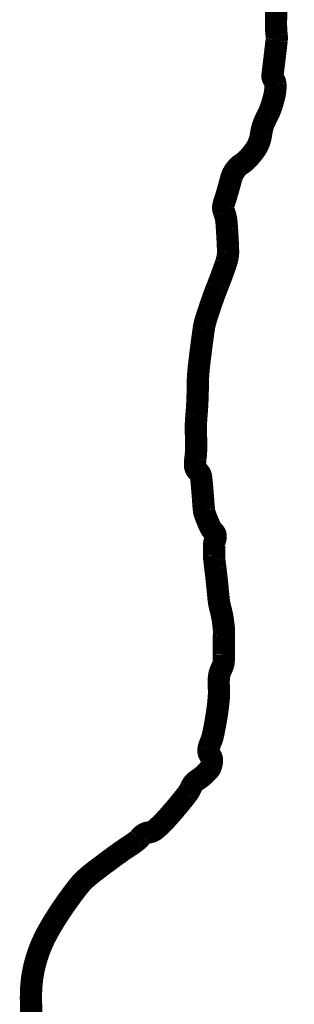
# Model space of a CAD drawing. Extents: x -2.9 to 5.6, y -8 to 3.
# Tile 137 of 140: x 4.7935 to 4.8788, y -6.3146 to -6.0088. Entities that reach past the tile are written whole.
import ezdxf

# ---------------------------------------------------------------- set-up
doc = ezdxf.new("R2010")
doc.units = 0
doc.header["$MEASUREMENT"] = 0
doc.layers.add('BELMONT-BORDER', color=5, linetype='CONTINUOUS')

msp = doc.modelspace()

# ---------------------------------------------------------------- linework, layer by layer
at = {"layer": 'BELMONT-BORDER', "color": 5, "const_width": 0.00691}
msp.add_lwpolyline([(4.79736, -6.32058, -0.015708), (4.79704, -6.31269, -0.031479), (4.79735, -6.30706, -0.034275), (4.79831, -6.30197, -0.030227), (4.79989, -6.29712, -0.030822), (4.80201, -6.29258, -0.013653), (4.80421, -6.28877, -0.0113), (4.80711, -6.28432, -0.018226), (4.81192, -6.27778, -0.044745), (4.8142, -6.27539, -0.016582), (4.81679, -6.27326, -0.006726), (4.82341, -6.26832, -0.012642), (4.82806, -6.26512, 0.026773), (4.83022, -6.26355, 0.056474), (4.83073, -6.26302, -0.039177), (4.83145, -6.26224, -0.150164), (4.83357, -6.2612, 0.138713), (4.83589, -6.26013, 0.024337), (4.83819, -6.25796, 0.015887), (4.84143, -6.25436, 0.004972), (4.84415, -6.25108, 0.009204), (4.84557, -6.24927, 0.060016), (4.84678, -6.24717, -0.08562), (4.84771, -6.24575, -0.066961), (4.84875, -6.24489, 0.042669), (4.85043, -6.24363, 0.016435), (4.85163, -6.24249, 0.022735), (4.85243, -6.2416, 0.087723), (4.85287, -6.24082, 0.048764), (4.85325, -6.23925, 0.212054), (4.85269, -6.23728, -0.219963), (4.85218, -6.23536, -0.060601), (4.85281, -6.2333, 0.050495), (4.8536, -6.23084, 0.014654), (4.85474, -6.22469, 0.017513), (4.85537, -6.21949, 0.040704), (4.85538, -6.21586, -0.049596), (4.85544, -6.21288, -0.095824), (4.85633, -6.21011, 0.123104), (4.85691, -6.20791, 0.003746), (4.85691, -6.20583, -0.003374), (4.85692, -6.20352, -0.002371), (4.85697, -6.20019, 0.005253), (4.85699, -6.19868, 0.025645), (4.85694, -6.1978, 0.009099), (4.85664, -6.19533, 0.032349), (4.85592, -6.19185, -0.038866), (4.85535, -6.18895, -0.005633), (4.85507, -6.18617, 0.004278), (4.8547, -6.18252, 0.003884), (4.85432, -6.17925, -0.004622), (4.854, -6.1765, -0.022474), (4.85392, -6.17528, -0.008176), (4.85393, -6.17193, -0.086091), (4.85426, -6.1702, 0.125731), (4.85439, -6.16899, 0.162565), (4.85384, -6.16789, -0.089351), (4.85259, -6.16609, -0.020283), (4.85105, -6.16233, -0.061517), (4.85076, -6.16101, -0.009183), (4.85056, -6.15871, 0.005713), (4.85028, -6.15499, 0.002097), (4.85006, -6.15259, 0.003018), (4.84989, -6.15092, 0.196239), (4.84888, -6.14905, -0.213414), (4.848, -6.14729, -0.045892), (4.84812, -6.14501, 0.034221), (4.84834, -6.14196, 0.009733), (4.84826, -6.13666, -0.020769), (4.84828, -6.13417, -0.00839), (4.84844, -6.13172, 0.00644), (4.84867, -6.12852, 0.013169), (4.84885, -6.12252, -0.019115), (4.84902, -6.11839, -0.008961), (4.84926, -6.11599, -0.00333), (4.85005, -6.10957, -0.004058), (4.85072, -6.10474, -0.016391), (4.85094, -6.10355, -0.019794), (4.85129, -6.10219, -0.009075), (4.85222, -6.09926, -0.003026), (4.85369, -6.095, -0.006949), (4.85437, -6.09316, -0.002766), (4.85487, -6.09187, 0.000844), (4.85538, -6.09059, 0.005211), (4.85667, -6.08716, 0.006616), (4.85762, -6.08444, 0.037068), (4.85814, -6.0824, 0.048072), (4.85826, -6.08078, 0.007704), (4.8582, -6.07885, 0.003539), (4.85797, -6.07467, 0.000724), (4.85791, -6.07367, 0.000448), (4.8578, -6.07204, 0.078307), (4.85695, -6.06831, -0.158146), (4.85683, -6.06639, -0.01793), (4.85714, -6.06532, 0.008544), (4.85784, -6.06309, 0.006412), (4.85879, -6.0597, -0.010214), (4.8594, -6.05757, -0.055155), (4.85989, -6.05643, -0.038278), (4.8609, -6.05495, -0.084483), (4.86216, -6.05383, 0.057731), (4.86408, -6.0523, 0.034881), (4.86633, -6.04968, 0.049899), (4.86758, -6.04761, 0.081597), (4.8685, -6.04441, -0.072183), (4.86946, -6.04078, -0.01907), (4.87058, -6.03842, 0.02749), (4.87133, -6.03676, 0.017489), (4.87187, -6.03522, 0.011891), (4.87252, -6.03292, 0.037694), (4.87291, -6.03075, 0.042798), (4.87295, -6.0288, 0.147885), (4.87238, -6.02732, -0.194316), (4.87205, -6.02613, -0.002644), (4.87232, -6.02382, 0.001533), (4.8728, -6.01985, 0.000167), (4.87333, -6.01532, 0.002446), (4.87336, -6.01501, 0.058399), (4.87335, -6.01363, -0.028804), (4.87315, -6.01084, -0.008123), (4.87316, -6.00831, 0.009336), (4.87317, -6.00578, 0.009851), (4.87313, -6.00446, 0.005039)], format="xyb", dxfattribs=at)

doc.saveas('drawing.dxf')
